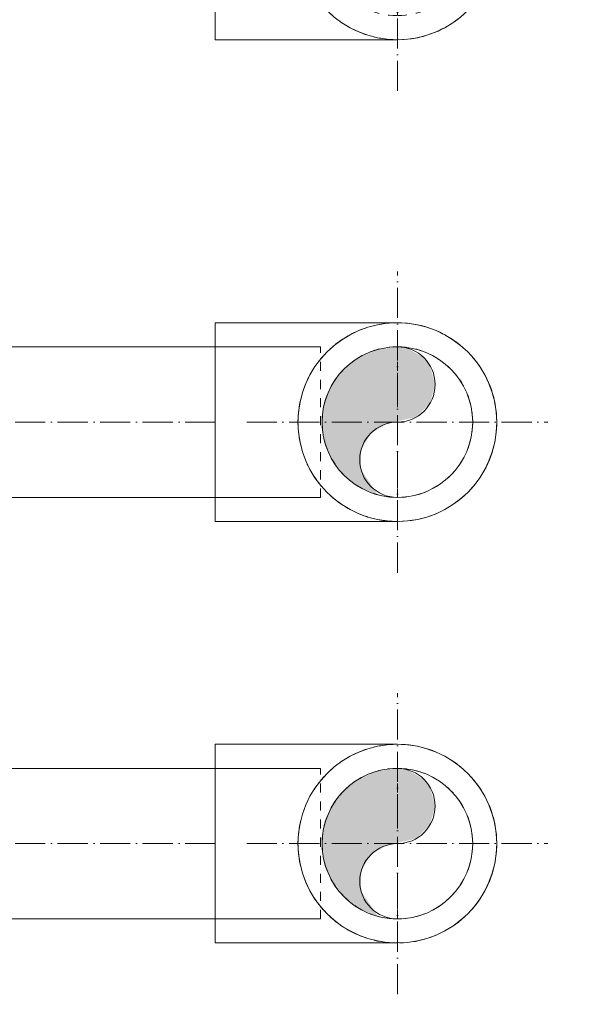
# Model space of a CAD drawing. Header units: millimetres. Extents: x 9824119 to 13672909, y -72394 to 462135.
# Tile 169 of 256: x 10120367 to 10120559, y -2264 to -1937. Entities that reach past the tile are written whole.
import ezdxf
from ezdxf import colors
from ezdxf.entities.mleader import LeaderData, LeaderLine
from ezdxf.math import Vec2, Vec3

# ---------------------------------------------------------------- set-up
doc = ezdxf.new("R2010")
doc.units = ezdxf.units.MM
doc.linetypes.add('ADSK_Осевая', pattern=[14, 10, -2, 0, -2])
doc.linetypes.add('ADSK_Скрыто', pattern=[6, 3, -3])
for name, color, linetype, lineweight in [('A-DETL-HDLN', 7, 'ADSK_Скрыто', 9), ('P-PIPE', 7, 'Continuous', 18), ('P-PIPE-CNTR', 7, 'ADSK_Осевая', 18), ('ОВ', 1, 'Continuous', 60)]:
    doc.layers.add(name, color=color, linetype=linetype, lineweight=lineweight)
doc.styles.add('ISO_1.0', font='isocpeur.ttf')
doc.styles.add('ISOCPEUR', font='isocpeui.ttf')

# ---------------------------------------------------------------- blocks, each defined once
blk = doc.blocks.new('ADSK_Полипропилен_Отвод - Универсальный-V162-В_Этаж 01_Отопление')
at = {"layer": 'A-DETL-HDLN', "color": 5, "true_color": 0x0000ff}
blk.add_line((29770, -13225), (29770, -13175), dxfattribs=at)
for start, end in [(90.4405, 179.5595), (0.4405, 89.5595), (180.4405, 269.5595), (270.4405, 359.5595)]:
    blk.add_arc((29770, -13200), 25, start, end, dxfattribs=at)
at = {"layer": 'P-PIPE', "color": 5, "true_color": 0x0000ff}
for p, q in [((29770, -13167), (29709.5, -13167)), ((29709.5, -13167), (29709.5, -13200)), ((29709.5, -13200), (29709.5, -13233)), ((29709.5, -13233), (29770, -13233))]:
    blk.add_line(p, q, dxfattribs=at)
at = {"layer": 'P-PIPE', "color": 5, "true_color": 0x0000ff, "flags": 128}
for points in [[(29770, -13167), (29771.32, -13167.03), (29772.64, -13167.11), (29773.95, -13167.24), (29775.26, -13167.42), (29776.56, -13167.66), (29777.84, -13167.95), (29779.12, -13168.29), (29780.38, -13168.68), (29781.63, -13169.12), (29782.85, -13169.6), (29784.06, -13170.14), (29785.24, -13170.73)], [(29787.53, -13172.04), (29788.63, -13172.76), (29789.71, -13173.53), (29790.75, -13174.34), (29791.76, -13175.19)], [(29794.57, -13177.97), (29795.43, -13178.97), (29796.25, -13180.01), (29797.03, -13181.07), (29797.77, -13182.17)], [(29799.1, -13184.45), (29799.7, -13185.62), (29800.25, -13186.82), (29800.76, -13188.04), (29801.21, -13189.28), (29801.61, -13190.54), (29801.97, -13191.81), (29802.27, -13193.1), (29802.52, -13194.39), (29802.72, -13195.7), (29802.86, -13197.01), (29802.96, -13198.32), (29803, -13199.64), (29802.99, -13200.96), (29802.92, -13202.28), (29802.8, -13203.6), (29802.63, -13204.91), (29802.41, -13206.21), (29802.14, -13207.5), (29801.81, -13208.78), (29801.44, -13210.04), (29801.01, -13211.29), (29800.53, -13212.52), (29800.01, -13213.73), (29799.43, -13214.92), (29798.81, -13216.09)], [(29797.44, -13218.34), (29796.68, -13219.42), (29795.88, -13220.47), (29795.04, -13221.49), (29794.16, -13222.47)], [(29792.29, -13224.33), (29791.3, -13225.21), (29790.27, -13226.04), (29789.22, -13226.83), (29788.13, -13227.57)], [(29785.87, -13228.93), (29784.7, -13229.55), (29783.5, -13230.11), (29782.29, -13230.63), (29781.05, -13231.09), (29779.8, -13231.51), (29778.53, -13231.88), (29777.25, -13232.19), (29775.96, -13232.46), (29774.66, -13232.67), (29773.35, -13232.83), (29772.03, -13232.94), (29770.71, -13232.99)]]:
    blk.add_lwpolyline(points, dxfattribs=at)
at = {"layer": 'P-PIPE', "color": 5, "true_color": 0x0000ff}
for start, end in [(0, 180), (180, 0)]:
    blk.add_arc((29770, -13200), 33, start, end, dxfattribs=at)
for points, knots in [([(29760.64, -13168.36), (29760.09, -13168.52), (29758.63, -13168.99), (29756.3, -13169.93), (29753.68, -13171.27), (29751.56, -13172.6), (29749.91, -13173.8), (29748.7, -13174.78), (29747.91, -13175.48), (29747.52, -13175.84)], [0.2119116, 0.2119116, 0.2119116, 0.2119116, 0.25, 0.3125, 0.375, 0.4375, 0.46875, 0.5, 0.53125, 0.53125, 0.53125, 0.53125]), ([(29770, -13167), (29768.16, -13167), (29765.61, -13167.21), (29763.09, -13167.72), (29762.41, -13167.88)], [0, 0, 0, 0, 0.125, 0.171371, 0.171371, 0.171371, 0.171371]), ([(29745.79, -13177.58), (29745.61, -13177.77), (29745.08, -13178.36), (29744.2, -13179.4), (29743.4, -13180.46), (29742.95, -13181.09), (29742.84, -13181.26)], [0.57912354, 0.57912354, 0.57912354, 0.57912354, 0.59375, 0.625, 0.65625, 0.66727323, 0.66727323, 0.66727323, 0.66727323]), ([(29740.48, -13185.26), (29740.21, -13185.8), (29739.69, -13186.9), (29739.11, -13188.35), (29738.8, -13189.25), (29738.7, -13189.56)], [0.75, 0.75, 0.75, 0.75, 0.78125, 0.8125, 0.82876733, 0.82876733, 0.82876733, 0.82876733]), ([(29738.7, -13210.44), (29738.8, -13210.75), (29739.11, -13211.65), (29739.69, -13213.1), (29740.21, -13214.2), (29740.48, -13214.74)], [0.17123267, 0.17123267, 0.17123267, 0.17123267, 0.1875, 0.21875, 0.25, 0.25, 0.25, 0.25]), ([(29742.36, -13218.03), (29742.63, -13218.44), (29743.23, -13219.31), (29744.2, -13220.6), (29745.08, -13221.64), (29745.61, -13222.23), (29745.79, -13222.42)], [0.3171209, 0.3171209, 0.3171209, 0.3171209, 0.34375, 0.375, 0.40625, 0.4208765, 0.4208765, 0.4208765, 0.4208765]), ([(29747.52, -13224.16), (29747.91, -13224.52), (29748.7, -13225.22), (29749.91, -13226.2), (29751.56, -13227.4), (29753.68, -13228.73), (29756.3, -13230.07), (29758.63, -13231.01), (29760.09, -13231.48), (29760.64, -13231.64)], [0.46875, 0.46875, 0.46875, 0.46875, 0.5, 0.53125, 0.5625, 0.625, 0.6875, 0.75, 0.7880884, 0.7880884, 0.7880884, 0.7880884]), ([(29762.41, -13232.12), (29763.09, -13232.28), (29765.61, -13232.79), (29768.16, -13233), (29770, -13233)], [0.828629, 0.828629, 0.828629, 0.828629, 0.875, 1, 1, 1, 1])]:
    blk.add_open_spline(points, degree=3, knots=knots, dxfattribs=at)
for points in [[(29737.92, -13192.26), (29737.62, -13193.5), (29737.16, -13196.03), (29737, -13198.67), (29737, -13200)], [(29737, -13200), (29737, -13201.33), (29737.16, -13203.97), (29737.62, -13206.5), (29737.92, -13207.74)]]:
    blk.add_open_spline(points, degree=3, dxfattribs=at)
blk = doc.blocks.new('ADSK_Полипропилен_Отвод - Универсальный-V163-В_Этаж 01_Отопление')
at = {"layer": 'A-DETL-HDLN', "color": 1, "true_color": 0xff0000}
blk.add_line((29770, -13081.02), (29770, -13031.02), dxfattribs=at)
for start, end in [(90.4405, 179.5595), (0.4405, 89.5595), (180.4405, 269.5595), (270.4405, 359.5595)]:
    blk.add_arc((29770, -13056.02), 25, start, end, dxfattribs=at)
at = {"layer": 'P-PIPE', "color": 1, "true_color": 0xff0000}
for p, q in [((29770, -13023.02), (29709.5, -13023.02)), ((29709.5, -13023.02), (29709.5, -13056.02)), ((29709.5, -13056.02), (29709.5, -13089.02)), ((29709.5, -13089.02), (29770, -13089.02))]:
    blk.add_line(p, q, dxfattribs=at)
at = {"layer": 'P-PIPE', "color": 1, "true_color": 0xff0000, "flags": 128}
for points in [[(29770, -13023.02), (29771.32, -13023.05), (29772.64, -13023.13), (29773.95, -13023.26), (29775.26, -13023.45), (29776.56, -13023.68), (29777.84, -13023.97), (29779.12, -13024.31), (29780.38, -13024.7), (29781.63, -13025.14), (29782.85, -13025.63), (29784.06, -13026.17), (29785.24, -13026.75)], [(29787.53, -13028.07), (29788.63, -13028.79), (29789.71, -13029.56), (29790.75, -13030.36), (29791.76, -13031.21)], [(29794.57, -13034), (29795.43, -13035), (29796.25, -13036.03), (29797.03, -13037.1), (29797.77, -13038.19)], [(29799.1, -13040.47), (29799.7, -13041.65), (29800.25, -13042.85), (29800.76, -13044.07), (29801.21, -13045.31), (29801.61, -13046.56), (29801.97, -13047.83), (29802.27, -13049.12), (29802.52, -13050.42), (29802.72, -13051.72), (29802.86, -13053.03), (29802.96, -13054.35), (29803, -13055.67), (29802.99, -13056.99), (29802.92, -13058.31), (29802.8, -13059.62), (29802.63, -13060.93), (29802.41, -13062.23), (29802.14, -13063.52), (29801.81, -13064.8), (29801.44, -13066.07), (29801.01, -13067.32), (29800.53, -13068.55), (29800.01, -13069.76), (29799.43, -13070.95), (29798.81, -13072.11)], [(29797.44, -13074.36), (29796.68, -13075.44), (29795.88, -13076.5), (29795.04, -13077.52), (29794.16, -13078.5)], [(29792.29, -13080.36), (29791.3, -13081.23), (29790.27, -13082.06), (29789.22, -13082.85), (29788.13, -13083.6)], [(29785.87, -13084.96), (29784.7, -13085.57), (29783.5, -13086.13), (29782.29, -13086.65), (29781.05, -13087.12), (29779.8, -13087.53), (29778.53, -13087.9), (29777.25, -13088.22), (29775.96, -13088.48), (29774.66, -13088.69), (29773.35, -13088.85), (29772.03, -13088.96), (29770.71, -13089.02)]]:
    blk.add_lwpolyline(points, dxfattribs=at)
at = {"layer": 'P-PIPE', "color": 1, "true_color": 0xff0000}
for start, end in [(0, 180), (180, 0)]:
    blk.add_arc((29770, -13056.02), 33, start, end, dxfattribs=at)
for points, knots in [([(29760.64, -13024.38), (29760.09, -13024.54), (29758.63, -13025.02), (29756.3, -13025.95), (29753.68, -13027.29), (29751.56, -13028.62), (29749.91, -13029.83), (29748.7, -13030.8), (29747.91, -13031.5), (29747.52, -13031.86)], [0.2119116, 0.2119116, 0.2119116, 0.2119116, 0.25, 0.3125, 0.375, 0.4375, 0.46875, 0.5, 0.53125, 0.53125, 0.53125, 0.53125]), ([(29770, -13023.02), (29768.16, -13023.02), (29765.61, -13023.24), (29763.09, -13023.75), (29762.41, -13023.91)], [0, 0, 0, 0, 0.125, 0.171371, 0.171371, 0.171371, 0.171371]), ([(29745.79, -13033.6), (29745.61, -13033.79), (29745.08, -13034.38), (29744.2, -13035.43), (29743.23, -13036.71), (29742.63, -13037.58), (29742.36, -13038)], [0.5791235, 0.5791235, 0.5791235, 0.5791235, 0.59375, 0.625, 0.65625, 0.6828791, 0.6828791, 0.6828791, 0.6828791]), ([(29740.48, -13041.28), (29740.21, -13041.82), (29739.69, -13042.92), (29739.11, -13044.37), (29738.8, -13045.27), (29738.7, -13045.58)], [0.75, 0.75, 0.75, 0.75, 0.78125, 0.8125, 0.82876733, 0.82876733, 0.82876733, 0.82876733]), ([(29742.36, -13074.05), (29742.63, -13074.46), (29743.23, -13075.34), (29744.2, -13076.62), (29745.08, -13077.67), (29745.61, -13078.26), (29745.79, -13078.44)], [0.3171209, 0.3171209, 0.3171209, 0.3171209, 0.34375, 0.375, 0.40625, 0.4208765, 0.4208765, 0.4208765, 0.4208765]), ([(29747.52, -13080.19), (29747.91, -13080.55), (29748.7, -13081.25), (29749.91, -13082.22), (29751.56, -13083.42), (29753.68, -13084.76), (29756.3, -13086.09), (29758.63, -13087.03), (29760.09, -13087.51), (29760.64, -13087.67)], [0.46875, 0.46875, 0.46875, 0.46875, 0.5, 0.53125, 0.5625, 0.625, 0.6875, 0.75, 0.7880884, 0.7880884, 0.7880884, 0.7880884]), ([(29762.41, -13088.14), (29763.09, -13088.3), (29765.61, -13088.81), (29768.16, -13089.02), (29770, -13089.02)], [0.828629, 0.828629, 0.828629, 0.828629, 0.875, 1, 1, 1, 1])]:
    blk.add_open_spline(points, degree=3, knots=knots, dxfattribs=at)
for points in [[(29737.92, -13048.28), (29737.62, -13049.52), (29737.16, -13052.06), (29737, -13054.69), (29737, -13056.02)], [(29737, -13056.02), (29737, -13057.36), (29737.16, -13059.99), (29737.62, -13062.53), (29737.92, -13063.77)], [(29739.02, -13067.39), (29739.23, -13067.98), (29739.69, -13069.13), (29740.21, -13070.23), (29740.48, -13070.77)]]:
    blk.add_open_spline(points, degree=3, dxfattribs=at)
blk = doc.blocks.new('_None')

msp = doc.modelspace()

# ---------------------------------------------------------------- hatches: boundary and pattern name
at = {"layer": 'P-PIPE'}
for points in [[(10120486.02, -2094.57), (10120480.42, -2086.15), (10120480.42, -2079.68), (10120483.65, -2074.08), (10120489.26, -2070.85), (10120498.74, -2068.74), (10120503.32, -2064.17), (10120504.99, -2057.92), (10120503.32, -2051.67), (10120501.33, -2049.08), (10120495.73, -2045.85), (10120492.49, -2045.42), (10120486.02, -2046.27), (10120479.99, -2048.77), (10120474.82, -2052.74), (10120470.84, -2057.92), (10120468.35, -2063.95), (10120467.49, -2070.42), (10120468.35, -2076.89), (10120470.84, -2082.92), (10120474.82, -2088.1), (10120479.99, -2092.07)], [(10120486.02, -2234.57), (10120480.42, -2226.15), (10120480.42, -2219.68), (10120483.65, -2214.08), (10120489.26, -2210.85), (10120498.74, -2208.74), (10120503.32, -2204.17), (10120504.99, -2197.92), (10120503.32, -2191.67), (10120501.33, -2189.08), (10120495.73, -2185.85), (10120492.49, -2185.42), (10120486.02, -2186.27), (10120479.99, -2188.77), (10120474.82, -2192.74), (10120470.84, -2197.92), (10120468.35, -2203.95), (10120467.49, -2210.42), (10120468.35, -2216.89), (10120470.84, -2222.92), (10120474.82, -2228.1), (10120479.99, -2232.07)]]:
    msp.add_hatch(color=256, dxfattribs=at).paths.add_polyline_path(points)

# ---------------------------------------------------------------- linework, layer by layer
at = {"layer": 'A-DETL-HDLN', "color": 5, "true_color": 0x0000ff}
msp.add_line((10120466.99, -2095.42), (10120466.99, -2045.42), dxfattribs=at)
at = {"layer": 'A-DETL-HDLN', "color": 1, "true_color": 0xff0000}
msp.add_line((10120466.99, -2235.42), (10120466.99, -2185.42), dxfattribs=at)
at = {"layer": 'P-PIPE', "color": 5, "true_color": 0x0000ff}
for p, q in [((10120466.99, -2045.42), (10119773.5, -2045.42)), ((10119773.5, -2095.42), (10120466.99, -2095.42))]:
    msp.add_line(p, q, dxfattribs=at)
at = {"layer": 'P-PIPE', "color": 1, "true_color": 0xff0000}
for p, q in [((10120466.99, -2185.42), (10119947.27, -2185.42)), ((10119947.27, -2235.42), (10120466.99, -2235.42))]:
    msp.add_line(p, q, dxfattribs=at)
at = {"layer": 'P-PIPE', "color": 5, "true_color": 0x0000ff}
for centre, radius, start, end in [((10120492.49, -2070.42), 25, 0, 180), ((10120492.49, -2057.92), 12.5, 270, 90), ((10120492.49, -2070.42), 25, 180, 0), ((10120492.49, -2082.92), 12.5, 90, 270)]:
    msp.add_arc(centre, radius, start, end, dxfattribs=at)
at = {"layer": 'P-PIPE', "color": 1, "true_color": 0xff0000}
for centre, radius, start, end in [((10120492.49, -2210.42), 25, 0, 180), ((10120492.49, -2197.92), 12.5, 270, 90), ((10120492.49, -2210.42), 25, 180, 0), ((10120492.49, -2222.92), 12.5, 90, 270)]:
    msp.add_arc(centre, radius, start, end, dxfattribs=at)
at = {"layer": 'P-PIPE-CNTR', "color": 1, "true_color": 0xff0000}
for p, q in [((10120492.49, -1960.42), (10120492.49, -1860.42)), ((10120492.49, -2260.42), (10120492.49, -2160.42)), ((10120431.99, -2210.42), (10119982.27, -2210.42)), ((10120442.49, -2210.42), (10120542.49, -2210.42))]:
    msp.add_line(p, q, dxfattribs=at)
at = {"layer": 'P-PIPE-CNTR', "color": 5, "true_color": 0x0000ff}
for p, q in [((10120492.49, -2120.42), (10120492.49, -2020.42)), ((10120431.99, -2070.42), (10119808.5, -2070.42)), ((10120442.49, -2070.42), (10120542.49, -2070.42))]:
    msp.add_line(p, q, dxfattribs=at)

# ---------------------------------------------------------------- block references
at = {"layer": 'A-DETL-HDLN', "color": 1, "true_color": 0xff0000}
for p in [(10090722.49, 11145.61), (10090722.49, 10845.61)]:
    msp.add_blockref('ADSK_Полипропилен_Отвод - Универсальный-V163-В_Этаж 01_Отопление', p, dxfattribs=at)
at = {"layer": 'A-DETL-HDLN', "color": 5, "true_color": 0x0000ff}
msp.add_blockref('ADSK_Полипропилен_Отвод - Универсальный-V162-В_Этаж 01_Отопление', (10090722.49, 11129.58), dxfattribs=at)

# ---------------------------------------------------------------- texts
at = {"char_height": 300, "attachment_point": 1, "style": 'ISOCPEUR'}
for s, insert, width in [('\\pi13638.10589;{\\fISOCPEUR|b0|i0|c204|p34;\\H1.66667x;\\L\\C7;\\P\\pi10874.35036;\\H1.1x;Общие указания\\l\\P\\pi13638.10589;\\P\\pi-900,l1200,t1200;\\H0.72727x;1.^IПроект выполнен на основании задания заказчика и задания на проектирование архитектурно-строительных чертежей.\\P2.^IПроект соответствует действующим нормам :\\P\\pl900,t900;\\fSymbol|b0|i0|c2|p18;·^I\\fISOCPEUR|b0|i0|c204|p34;КМК 2. 04.05-97* "Отопление, вентиляция и кондиционирование воздуха".\\P\\fSymbol|b0|i0|c2|p18;·^I\\fISOCPEUR|b0|i0|c204|p34;ШНК 2.08.02-09* "Общественные здания и сооружение" \\P\\fSymbol|b0|i0|c2|p18;·^I\\fISOCPEUR|b0|i0|c204|p34;КМК 2.01.01-94 "Климатические и физико-геологические данные для проектирования".\\P\\fSymbol|b0|i0|c2|p18;·^I\\fISOCPEUR|b0|i0|c204|p34;КМК 2.01.04-97* "Строительная теплотехника".\\P\\fSymbol|b0|i0|c2|p18;·^I\\fISOCPEUR|b0|i0|c204|p34;ГОСТ 21.602-2003 "Правила выполнения рабочей документации отопления, вентиляции и кондиционирования".\\P\\fSymbol|b0|i0|c2|p18;·^I\\fISOCPEUR|b0|i0|c204|p34;ШНК \\fISOCPEUR|b0|i0|c186|p34;2.01.02-04\\fISOCPEUR|b0|i0|c204|p34; - \\fISOCPEUR|b0|i0|c186|p34;"\\fISOCPEUR|b0|i0|c204|p34;Пожарная безопасность зданий и сооружений\\fISOCPEUR|b0|i0|c186|p34;"\\fISOCPEUR|b0|i0|c204|p34;;\\P\\pl1200,t1200;3.^I  Расчетные параметры наружного воздуха для проектирования отопления, вентиляции и кондиционирования воздуха приняты по КМК 2.01.01-94.\\P\\pi-300,l300,tz;      Для проектирования отопления, вентиляции и кондиционирования воздуха: \\P\\pl1500,t1500;-^IХолодный  период  года Тн\\fISOCPEUR|b0|i0|c186|p34;=-14.0°C\\fISOCPEUR|b0|i0|c204|p34;; I=-12,4 кДж/кг (Парам. Б);\\P-^IТеплый  период  года Тн=33°C; I=55,7 кДж/кг  (Парам. А);\\P-^IТеплый  период  года Тн=37,5°C; I=65,2 кДж/кг (Парам. Б);\\P-^IСкорость ветра  - V=1,6 м/сек - холодный период;\\P-^IСкорость ветра  - V=1,9 м/сек - теплый  период;\\P-^IПродолжительность отопительного периода  Zот.пер.=129суток;\\P-^IСредняя температура отопительного периода  tот.пер.=2,7°C;\\P-^IБарометрическое давление в районе строительства Рбар=950 Гпа.\\P\\pi600,l0,tz;\\P\\pi11458.1097;\\LТЕПЛОСНАБЖЕНИЕ\\P\\pi13638.10589;\\l\\P\\pi0;\\C0;В качестве источника тепла выбран установленный во дворе здания тепловой насос, рассчитанный на работу в температурном режиме 40–30 °C.^J^JСистема отопления спроектирована как двухтрубная, в ней используются напольный фанкойл.\\P^JОсновным источником тепла является тепловой насос. \\P^JОсновное охлаждение осуществляется с помощью\\Pтепловых насосов. Для отвода конденсата, образующегося в фанкойлах, предусмотрены дренажные трубы. Основные водосточные и обратные трубы выполнены из полипропилена. \\P\\pi600;^JОсновные подающие и обратные трубы выполнены из полипропилена. Слив воды из системы осуществляется через регулировочный узел. Для снижения теплопотерь через трубы выполнены работы по теплоизоляции.\\C7; \\P\\pi12278.10827;\\LОТОПЛЕНИЕ\\l\\P\\pi0;  Для достижения  комфортных условий в зимнее время и компенсации теплопотерь в помещениях установлены \\C0;фанкойл\\C7;ы обеспечивающие в помещениях нормируемую температуру воздуха:\\P\\pi-300,l1500,t1500;-^IКабинет врача +20°C.\\P-^IЗал       +22°C.\\P-^IФизиотерапия     +21°C.\\P\\pi0,l0,tz;   На каждом приборе предусматривается устанавка термостатического клапана и запорного крана. Рекомендуется применить трубопроводы стабильные полипропиленовые. Система теплоснабжения \\C0;фанкойл\\C7;ов двухтрубная с принудительной циркуляцией, горизонтальная. Удаление воздуха осуществляется из воздухоспускных кранов установленных в \\C0;фанкойл\\C7;ах. Все монтажные и наладочные работы проводить в соответствии с нормативными документами и инструкциям фирм-изготовителя.}', (9986122.19, 27067.08), 27276.2118), ('{\\fISOCPEUR|b0|i0|c204|p34;\\C7;^I\\A1;\\L\\P\\pi10515.36534;\\H1.33333x;ВЕНТИЛЯЦИЯ\\P\\pi0;\\l^IВ здании предусмотрена приточно-вытяжная вентиляция с естественным и \\Pмеханическим побуждением, для функционально различных и конструктивно раздельных групп \\Pпомещений.   ^I  \\P^IТакже предусматривается естественная вентиляция с удалением и поступлением воздуха через окна и двери.\\P^IУдаление воздуха из помещений производится с помощью вытяжных решеток.\\P^IМатериал воздуховодов - тонколистовая оцинкованная сталь по ГОСТ 14918-80.\\P^IВоздуховоды систем вытяжной вентиляции выполняются класса "Н" (нормально плотный).\\P^IМонтаж систем вентиляции выполнить в соответствии с \\A0;КМК 3.05.01.-9\\A1;7\\P\\A0;\\L\\P\\pi12075.36144;\\P\\pi7995.37164;ПРИМЕЧАНИЯ (ТЕПЛОСНАБЖЕНИЕ)\\P\\pi-900,l900,t900;\\l1.^IЧертеж читать совместно со спецификацией и с другими разделами проекта.\\P2.^IМонтаж оборудования и трубопроводов производить в соответствии с местными \\P\\pi0;действующими нормами и правилами, и требованиями завода-изготовителя оборудования.\\P\\pi-900;3.^IТрубопроводы системы теплоснабжения радиаторов приняты полипропиленовыми.\\P4.^IНа планах и схемах указаны наружный диаметр и толщина стенки полипропиленовых \\P\\pi0;трубопроводов.\\P\\pi-900;5.^IПриборы и трубопроводы нанесены условно.\\P6.^IУклон трубопроводов выполнить согласно схемам в сторону ближайшего вертикального \\P\\pi0;стояка.\\P\\pi-900;7.^IВсе отметки указаны от уровня пола этажа. \\P8.^IКрепить трубу в штробе каждые 2 метра.\\P9.^IТрубопроводы отопления, прокладываемые в полу покрыть трубчатой тепловой изоляцией \\P\\pi0;из вспученного полителена "Isocom" толщиной 9 мм.\\P\\pi-900;10.^IДиаметры запорно-регулирующей арматуры и фильтров соответствуют диаметру \\P\\pi0;трубопроводов, если не указано иное.\\P\\pi3390,l600,tz;\\P\\pi5455.37799,l0;\\LПРИМЕЧАНИЯ (ВЕНТИЛЯЦИЯ И КОНДИЦИОНИРОВАНИЕ)\\l\\P\\pi-900,l900,t900;1.^IВентиляционные системы показаны условно.\\P2.^IЧертеж читать совместно со спецификацией и остальными разделами проекта \\P3.^IВсе неплотности при пересечении инженерными коммуникациями огнестойких стен, \\P\\pi0;перекрытий и перегородок заделать материалами, соответствующими по степени \\Pогнестойкости пересекаемым ограждениям.\\P\\pi-900;4.^IВ сан-узлах двери не оборудованные переточными решетками, предусмотреть с \\P\\pi0;подрезкой дверного полотна, высота щели не менее 20 мм. Если конструкция дверей не \\Pпозволяет предусмотреть щели в нижней части, то необходимо выполнить установку \\Pжалюзийной решетки в нижней половине двери.\\P\\pi-900;5.^IРазместить все приборы для измерения температуры, давления и скорости потока в \\P\\pi0;доступных местах с прямыми секциями труб или воздуховодов наверху или внизу, \\Pсогласно рекомендациям завода изготовителя для точности показаний.\\P\\pi-900;6.^IУстановить расположение диффузоров, отдушин и вентиляционных решеток согласно \\P\\pi0;архитектурным планам потолка, освещения и другим деталям/узлам потолка и \\Pвыполнить незначительные изменения для обеспечения соответствия.\\P\\pi-900;7.^IМонтаж оборудования выполнить в соответствии с местными нормами и правилами, а \\P\\pi0;так же требованиями завода-изготовителя оборудования \\P\\pi-900;8.^IВсе отметки оборудований даны от пола этажа.\\P}', (10015733.61, 26003.42), 24350.7239)]:
    msp.add_mtext(s, dxfattribs=dict(at, insert=insert, width=width))

# ---------------------------------------------------------------- leaders
at = {"layer": 'ОВ', "color": 7, "lineweight": 25}
ml = msp.add_multileader_mtext('Standard', dxfattribs=at)
ml.set_content('{\\C0;ЦИРКУЛЯЦИОННЫЙ НАСОС \\P\\C256;0.50 кВт 10 M \\A1;\\C1;5куб/ч, \\A0;\\C256; }', color=7, style='ISO_1.0')
ml.set_leader_properties(linetype='Continuous', lineweight=25)
ml.set_arrow_properties(name='NONE')
ml.build(insert=Vec2(0, 0))
ml.multileader.update_dxf_attribs({"has_dogleg": 0, "text_left_attachment_type": 6, "text_right_attachment_type": 6, "dogleg_length": 0.36, "arrow_head_size": 0.321})
ctx = ml.context
ctx.base_point, ctx.char_height, ctx.arrow_head_size, ctx.landing_gap_size, ctx.plane_origin = Vec3(10124039.56, -743.8), 356.2085, 0.321, 1.37, Vec3(10131190.69, 493.26)
ctx.left_attachment, ctx.right_attachment, ctx.text_align_type = 6, 6, 1
notes = []
notes.append((ctx, [(0, (1, 1, 0), (10124039.2, -743.8), (1, 0), 0.36, [(1, [(10119042.6, -1952.35), (10119363.59, -1939.27), (10119684.09, -1962.27), (10119974.09, -1962.27), (10120264.53, -1962.27)], 0, [])])]))
ctx.mtext.insert, ctx.mtext.width, ctx.mtext.defined_height, ctx.mtext.alignment, ctx.mtext.flow_direction = Vec3(10126854.98, -280.73), 8131.4804, 1492.2, 2, 5
for ctx, leaders in notes:
    for number, flags, end, landing, length, lines in leaders:
        leader = LeaderData()
        leader.index, (leader.has_last_leader_line, leader.has_dogleg_vector, leader.attachment_direction) = number, flags
        leader.last_leader_point, leader.dogleg_vector, leader.dogleg_length = Vec3(end), Vec3(landing), length
        for number, points, colour, breaks in lines:
            line = LeaderLine()
            line.index, line.vertices, line.color, line.breaks = number, Vec3.list(points), colors.encode_raw_color(colour), breaks
            leader.lines.append(line)
        ctx.leaders.append(leader)

doc.saveas('drawing.dxf')
